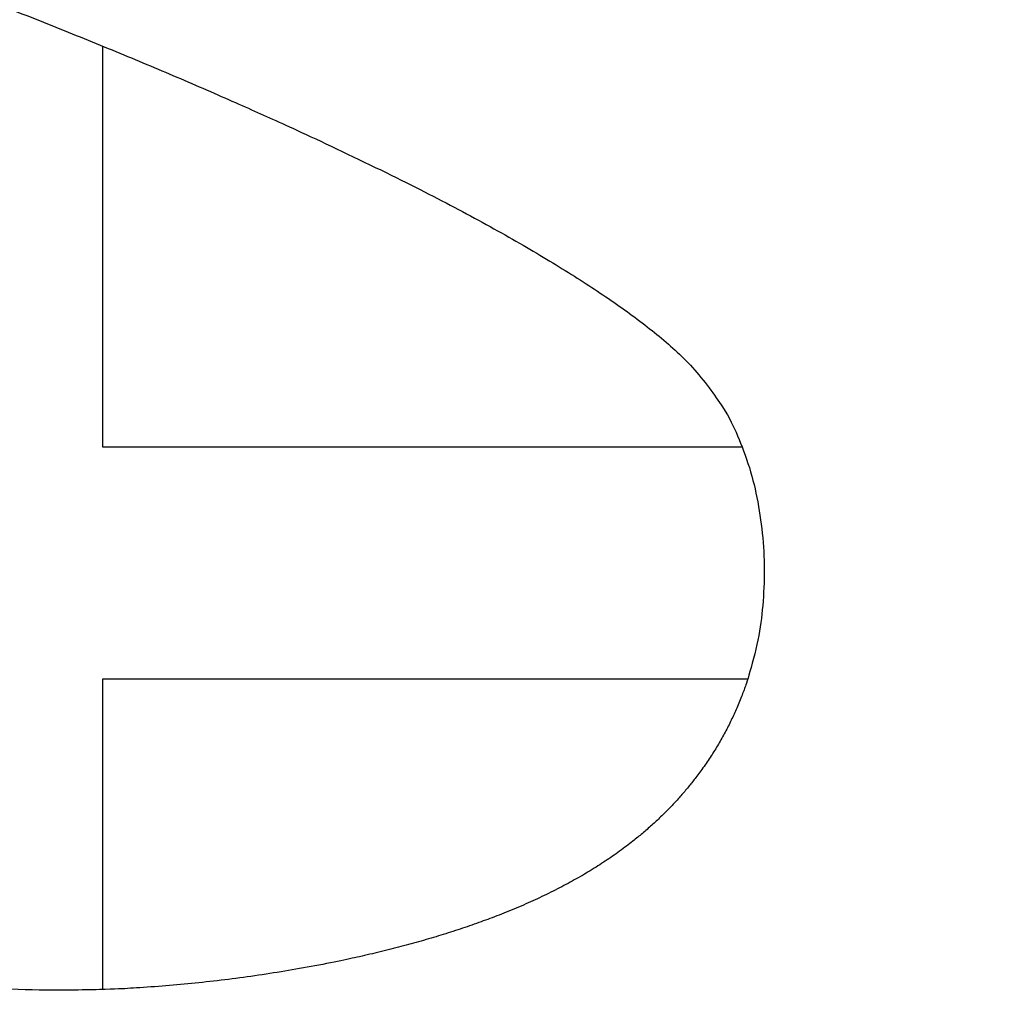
# Model space of a CAD drawing. Header units: inches. Extents: x 24 to 1128, y -94 to 748.
# Tile 151 of 256: x 591.047 to 591.887, y 214.463 to 215.292. Entities that reach past the tile are written whole.
import ezdxf

# ---------------------------------------------------------------- set-up
doc = ezdxf.new("R2010")
doc.units = ezdxf.units.IN
doc.header["$LTSCALE"] = 32
doc.header["$MEASUREMENT"] = 0
doc.layers.add('Visible (ANSI)', color=7, linetype='Continuous', lineweight=30)

msp = doc.modelspace()

# ---------------------------------------------------------------- linework, layer by layer
at = {"layer": 'Visible (ANSI)'}
for p, q in [((591.11733, 215.26896), (591.11733, 214.92675)), ((591.11733, 214.92675), (591.66318, 214.92675)), ((591.66792, 214.72863), (591.11733, 214.72863)), ((591.11733, 214.72863), (591.11733, 214.46355))]:
    msp.add_line(p, q, dxfattribs=at)
msp.add_open_spline([(593.89651, 218.98856), (593.54322, 219.34343), (593.42699, 219.39654), (593.175, 219.59866), (592.61338, 219.86445), (592.12929, 220.00851), (591.7792, 220.07713), (591.26786, 220.11395), (590.88768, 220.09259), (590.63983, 220.06116), (590.06105, 219.93978), (589.0972, 219.39153), (588.70093, 218.71516), (588.51397, 218.0957), (588.48919, 217.33732), (588.76129, 216.66586), (589.05976, 216.22924), (589.91097, 215.68804), (590.30309, 215.5552), (590.99759, 215.33089), (591.41453, 215.14148), (591.56222, 215.04846), (591.66741, 214.96556), (591.69596, 214.79602), (591.65136, 214.65065), (591.49948, 214.5047), (591.05121, 214.43569), (590.81838, 214.49731), (590.46012, 214.61102), (590.03056, 214.81233), (589.67075, 215.08977), (589.50104, 215.29207), (589.29619, 215.50632)], degree=4, knots=[0, 0, 0, 0, 0, 0.074085, 0.10269, 0.133689, 0.16679, 0.198605, 0.227525, 0.257011, 0.291036, 0.329253, 0.371353, 0.415239, 0.455898, 0.494781, 0.535382, 0.575034, 0.615343, 0.653819, 0.685392, 0.711703, 0.732004, 0.749282, 0.767325, 0.789255, 0.813362, 0.840082, 0.86874, 0.896879, 0.925496, 1, 1, 1, 1, 1], dxfattribs=at)

doc.saveas('drawing.dxf')
